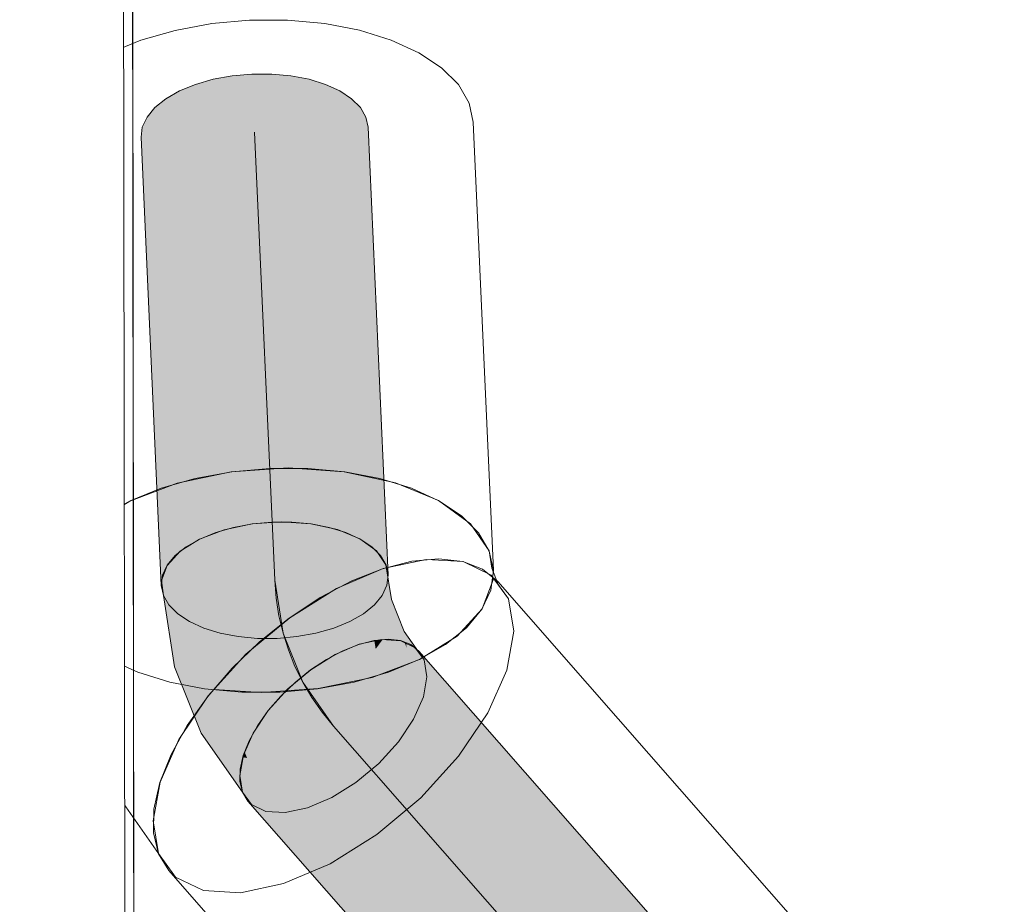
# Model space of a CAD drawing. Header units: millimetres. Extents: x -70269 to 35056, y -51814 to 48966.
# Tile 155 of 220: x -31958 to -31491, y 28894 to 29315. Entities that reach past the tile are written whole.
import ezdxf

# ---------------------------------------------------------------- set-up
doc = ezdxf.new("R2010")
doc.units = ezdxf.units.MM
doc.set_wipeout_variables(frame=1)
doc.linetypes.add('Wipeout_Contour', pattern=[1000, 0, -1000])
doc.layers.add('420-K Ściany', color=7, linetype='Continuous')
doc.layers.add('510-I Elektryczne', color=7, linetype='Continuous')
for name, color, linetype, lineweight, true_color in [('420-K Ściany_Nr_pióra__95', 7, 'Continuous', 20, 0x7c7c7c), ('460 - Stropy_Nr_pióra__95', 7, 'Continuous', 13, 0x7c7c7c), ('510-I Elektryczne_Nr_pióra__172', 7, 'Continuous', 20, 0x663200), ('Nowe_460 - Stropy_Nr_pióra__95', 7, 'Continuous', 13, 0x7c7c7c)]:
    doc.layers.add(name, color=color, linetype=linetype, lineweight=lineweight, true_color=true_color)
doc.layers.add('510-I Elektryczne_Nr_pióra__19', color=255, linetype='Continuous', lineweight=30)
doc.layers.add('XREF', color=8, linetype='Continuous', lineweight=9)

# ---------------------------------------------------------------- blocks, each defined once
blk = doc.blocks.new('parter 2025.10.15')
at = {"layer": '510-I Elektryczne', "linetype": 'Continuous', "lineweight": 5}
for points in [[(660.319, 2384.559), (659.417, 2384.394), (660.372, 2363.112), (661.275, 2363.277)], [(660.319, 2384.559), (659.417, 2384.394), (660.372, 2363.112), (661.275, 2363.277)], [(661.254, 2384.643), (660.319, 2384.559), (661.275, 2363.277), (662.21, 2363.361)], [(661.254, 2384.643), (660.319, 2384.559), (661.275, 2363.277), (662.21, 2363.361)], [(662.193, 2384.643), (661.254, 2384.643), (662.21, 2363.361), (663.148, 2363.362)], [(662.193, 2384.643), (661.254, 2384.643), (662.21, 2363.361), (663.148, 2363.362)], [(663.107, 2384.56), (662.193, 2384.643), (663.148, 2363.362), (664.062, 2363.278)], [(663.107, 2384.56), (662.193, 2384.643), (663.148, 2363.362), (664.062, 2363.278)], [(663.968, 2384.395), (663.107, 2384.56), (664.062, 2363.278), (664.923, 2363.113)], [(663.968, 2384.395), (663.107, 2384.56), (664.062, 2363.278), (664.923, 2363.113)], [(658.573, 2384.152), (657.816, 2383.842), (658.771, 2362.56), (659.529, 2362.871)], [(658.573, 2384.152), (657.816, 2383.842), (658.771, 2362.56), (659.529, 2362.871)], [(659.417, 2384.394), (658.573, 2384.152), (659.529, 2362.871), (660.372, 2363.112)], [(659.417, 2384.394), (658.573, 2384.152), (659.529, 2362.871), (660.372, 2363.112)], [(664.751, 2384.153), (663.968, 2384.395), (664.923, 2363.113), (665.706, 2362.872)], [(664.751, 2384.153), (663.968, 2384.395), (664.923, 2363.113), (665.706, 2362.872)], [(665.431, 2383.843), (664.751, 2384.153), (665.706, 2362.872), (666.386, 2362.561)], [(665.431, 2383.843), (664.751, 2384.153), (665.706, 2362.872), (666.386, 2362.561)], [(657.816, 2383.842), (657.166, 2383.472), (658.121, 2362.19), (658.771, 2362.56)], [(657.816, 2383.842), (657.166, 2383.472), (658.121, 2362.19), (658.771, 2362.56)], [(665.988, 2383.473), (665.431, 2383.843), (666.386, 2362.561), (666.943, 2362.192)], [(665.988, 2383.473), (665.431, 2383.843), (666.386, 2362.561), (666.943, 2362.192)], [(656.644, 2383.054), (656.266, 2382.6), (657.222, 2361.318), (657.6, 2361.772)], [(656.644, 2383.054), (656.266, 2382.6), (657.222, 2361.318), (657.6, 2361.772)], [(657.166, 2383.472), (656.644, 2383.054), (657.6, 2361.772), (658.121, 2362.19)], [(657.166, 2383.472), (656.644, 2383.054), (657.6, 2361.772), (658.121, 2362.19)], [(666.405, 2383.055), (665.988, 2383.473), (666.943, 2362.192), (667.36, 2361.774)], [(666.405, 2383.055), (665.988, 2383.473), (666.943, 2362.192), (667.36, 2361.774)], [(666.669, 2382.602), (666.405, 2383.055), (667.36, 2361.774), (667.625, 2361.32)], [(666.669, 2382.602), (666.405, 2383.055), (667.36, 2361.774), (667.625, 2361.32)], [(656.266, 2382.6), (656.044, 2382.125), (656.999, 2360.843), (657.222, 2361.318)], [(656.266, 2382.6), (656.044, 2382.125), (656.999, 2360.843), (657.222, 2361.318)], [(666.773, 2382.126), (666.669, 2382.602), (667.625, 2361.32), (667.728, 2360.845)], [(666.773, 2382.126), (666.669, 2382.602), (667.625, 2361.32), (667.728, 2360.845)], [(656.044, 2382.125), (655.983, 2381.642), (656.939, 2360.36), (656.999, 2360.843)], [(656.044, 2382.125), (655.983, 2381.642), (656.939, 2360.36), (656.999, 2360.843)], [(662.663, 2363.372), (661.258, 2363.275), (661.653, 2360.769), (663.022, 2361.092)], [(662.663, 2363.372), (661.258, 2363.275), (661.653, 2360.769), (663.022, 2361.092)], [(664.046, 2363.28), (662.663, 2363.372), (663.022, 2361.092), (664.372, 2361.21)], [(664.046, 2363.28), (662.663, 2363.372), (663.022, 2361.092), (664.372, 2361.21)], [(659.926, 2362.996), (658.758, 2362.554), (659.221, 2359.611), (660.356, 2360.264)], [(659.926, 2362.996), (658.758, 2362.554), (659.221, 2359.611), (660.356, 2360.264)], [(659.529, 2362.871), (659.743, 2358.092), (660.605, 2357.927), (660.372, 2363.112)], [(659.529, 2362.871), (659.743, 2358.092), (660.605, 2357.927), (660.372, 2363.112)], [(661.258, 2363.275), (659.926, 2362.996), (660.356, 2360.264), (661.653, 2360.769)], [(661.258, 2363.275), (659.926, 2362.996), (660.356, 2360.264), (661.653, 2360.769)], [(660.372, 2363.112), (660.605, 2357.927), (661.519, 2357.843), (661.275, 2363.277)], [(660.372, 2363.112), (660.605, 2357.927), (661.519, 2357.843), (661.275, 2363.277)], [(661.275, 2363.277), (661.519, 2357.843), (662.457, 2357.844), (662.21, 2363.361)], [(661.275, 2363.277), (661.519, 2357.843), (662.457, 2357.844), (662.21, 2363.361)], [(662.21, 2363.361), (662.457, 2357.844), (663.392, 2357.928), (663.148, 2363.362)], [(662.21, 2363.361), (662.457, 2357.844), (663.392, 2357.928), (663.148, 2363.362)], [(663.148, 2363.362), (663.392, 2357.928), (664.295, 2358.093), (664.062, 2363.278)], [(663.148, 2363.362), (663.392, 2357.928), (664.295, 2358.093), (664.062, 2363.278)], [(665.312, 2363.006), (664.046, 2363.28), (664.372, 2361.21), (665.609, 2361.117)], [(665.312, 2363.006), (664.046, 2363.28), (664.372, 2361.21), (665.609, 2361.117)], [(664.062, 2363.278), (664.295, 2358.093), (665.138, 2358.334), (664.923, 2363.113)], [(664.062, 2363.278), (664.295, 2358.093), (665.138, 2358.334), (664.923, 2363.113)], [(664.923, 2363.113), (665.138, 2358.334), (665.896, 2358.645), (665.706, 2362.872)], [(664.923, 2363.113), (665.138, 2358.334), (665.896, 2358.645), (665.706, 2362.872)], [(666.375, 2362.568), (665.312, 2363.006), (665.609, 2361.117), (666.651, 2360.817)], [(666.375, 2362.568), (665.312, 2363.006), (665.609, 2361.117), (666.651, 2360.817)], [(658.758, 2362.554), (657.834, 2361.979), (658.326, 2358.855), (659.221, 2359.611)], [(658.758, 2362.554), (657.834, 2361.979), (658.326, 2358.855), (659.221, 2359.611)], [(658.121, 2362.19), (658.281, 2358.644), (658.961, 2358.333), (658.771, 2362.56)], [(658.121, 2362.19), (658.281, 2358.644), (658.961, 2358.333), (658.771, 2362.56)], [(658.771, 2362.56), (658.961, 2358.333), (659.743, 2358.092), (659.529, 2362.871)], [(658.771, 2362.56), (658.961, 2358.333), (659.743, 2358.092), (659.529, 2362.871)], [(665.706, 2362.872), (665.896, 2358.645), (666.546, 2359.015), (666.386, 2362.561)], [(665.706, 2362.872), (665.896, 2358.645), (666.546, 2359.015), (666.386, 2362.561)], [(666.375, 2362.568), (666.651, 2360.817), (667.424, 2360.332), (667.163, 2361.995)], [(666.375, 2362.568), (666.651, 2360.817), (667.424, 2360.332), (667.163, 2361.995)], [(666.386, 2362.561), (666.546, 2359.015), (667.067, 2359.433), (666.943, 2362.192)], [(666.386, 2362.561), (666.546, 2359.015), (667.067, 2359.433), (666.943, 2362.192)], [(657.216, 2361.31), (657.73, 2358.047), (658.326, 2358.855), (657.834, 2361.979)], [(657.216, 2361.31), (657.73, 2358.047), (658.326, 2358.855), (657.834, 2361.979)], [(657.6, 2361.772), (657.724, 2359.013), (658.281, 2358.644), (658.121, 2362.19)], [(657.6, 2361.772), (657.724, 2359.013), (658.281, 2358.644), (658.121, 2362.19)], [(666.943, 2362.192), (667.067, 2359.433), (667.445, 2359.886), (667.36, 2361.774)], [(666.943, 2362.192), (667.067, 2359.433), (667.445, 2359.886), (667.36, 2361.774)], [(667.621, 2361.328), (667.163, 2361.995), (667.424, 2360.332), (667.878, 2359.695)], [(667.621, 2361.328), (667.163, 2361.995), (667.424, 2360.332), (667.878, 2359.695)], [(657.222, 2361.318), (657.307, 2359.431), (657.724, 2359.013), (657.6, 2361.772)], [(657.222, 2361.318), (657.307, 2359.431), (657.724, 2359.013), (657.6, 2361.772)], [(667.36, 2361.774), (667.445, 2359.886), (667.668, 2360.362), (667.625, 2361.32)], [(667.36, 2361.774), (667.445, 2359.886), (667.668, 2360.362), (667.625, 2361.32)], [(657.216, 2361.31), (656.948, 2360.593), (657.475, 2357.243), (657.73, 2358.047)], [(657.216, 2361.31), (656.948, 2360.593), (657.475, 2357.243), (657.73, 2358.047)], [(656.999, 2360.843), (657.042, 2359.885), (657.307, 2359.431), (657.222, 2361.318)], [(656.999, 2360.843), (657.042, 2359.885), (657.307, 2359.431), (657.222, 2361.318)], [(663.022, 2361.092), (661.653, 2360.769), (662.593, 2358.432), (663.878, 2358.965)], [(663.022, 2361.092), (661.653, 2360.769), (662.593, 2358.432), (663.878, 2358.965)], [(664.372, 2361.21), (663.022, 2361.092), (663.878, 2358.965), (665.148, 2359.28)], [(664.372, 2361.21), (663.022, 2361.092), (663.878, 2358.965), (665.148, 2359.28)], [(665.609, 2361.117), (664.372, 2361.21), (665.148, 2359.28), (666.318, 2359.355)], [(665.609, 2361.117), (664.372, 2361.21), (665.148, 2359.28), (666.318, 2359.355)], [(666.651, 2360.817), (665.609, 2361.117), (666.318, 2359.355), (667.307, 2359.185)], [(666.651, 2360.817), (665.609, 2361.117), (666.318, 2359.355), (667.307, 2359.185)], [(667.625, 2361.32), (667.668, 2360.362), (667.728, 2360.845)], [(667.625, 2361.32), (667.668, 2360.362), (667.728, 2360.845)], [(656.999, 2360.843), (656.939, 2360.36), (657.042, 2359.885)], [(656.999, 2360.843), (656.939, 2360.36), (657.042, 2359.885)], [(656.948, 2360.593), (657.046, 2359.877), (657.578, 2356.497), (657.475, 2357.243)], [(656.948, 2360.593), (657.046, 2359.877), (657.578, 2356.497), (657.475, 2357.243)], [(661.653, 2360.769), (660.356, 2360.264), (661.381, 2357.716), (662.593, 2358.432)], [(661.653, 2360.769), (660.356, 2360.264), (661.381, 2357.716), (662.593, 2358.432)], [(667.424, 2360.332), (666.651, 2360.817), (667.307, 2359.185), (668.048, 2358.782)], [(667.424, 2360.332), (666.651, 2360.817), (667.307, 2359.185), (668.048, 2358.782)], [(660.356, 2360.264), (659.221, 2359.611), (660.326, 2356.867), (661.381, 2357.716)], [(660.356, 2360.264), (659.221, 2359.611), (660.326, 2356.867), (661.381, 2357.716)], [(667.878, 2359.695), (667.424, 2360.332), (668.048, 2358.782), (668.491, 2358.172)], [(667.878, 2359.695), (667.424, 2360.332), (668.048, 2358.782), (668.491, 2358.172)], [(659.221, 2359.611), (658.326, 2358.855), (659.498, 2355.942), (660.326, 2356.867)], [(659.221, 2359.611), (658.326, 2358.855), (659.498, 2355.942), (660.326, 2356.867)], [(665.148, 2359.28), (663.878, 2358.965), (665.198, 2357.072), (666.347, 2357.562)], [(665.148, 2359.28), (663.878, 2358.965), (665.198, 2357.072), (666.347, 2357.562)], [(666.318, 2359.355), (665.148, 2359.28), (666.347, 2357.562), (667.412, 2357.787)], [(666.318, 2359.355), (665.148, 2359.28), (666.347, 2357.562), (667.412, 2357.787)], [(667.307, 2359.185), (666.318, 2359.355), (667.412, 2357.787), (668.321, 2357.732)], [(667.307, 2359.185), (666.318, 2359.355), (667.412, 2357.787), (668.321, 2357.732)], [(668.048, 2358.782), (667.307, 2359.185), (668.321, 2357.732), (669.011, 2357.401)], [(668.048, 2358.782), (667.307, 2359.185), (668.321, 2357.732), (669.011, 2357.401)], [(658.326, 2358.855), (657.73, 2358.047), (658.954, 2355.005), (659.498, 2355.942)], [(658.326, 2358.855), (657.73, 2358.047), (658.954, 2355.005), (659.498, 2355.942)], [(663.878, 2358.965), (662.593, 2358.432), (664.044, 2356.35), (665.198, 2357.072)], [(663.878, 2358.965), (662.593, 2358.432), (664.044, 2356.35), (665.198, 2357.072)], [(668.491, 2358.172), (668.048, 2358.782), (669.011, 2357.401), (669.437, 2356.816)], [(668.491, 2358.172), (668.048, 2358.782), (669.011, 2357.401), (669.437, 2356.816)], [(662.593, 2358.432), (661.381, 2357.716), (662.964, 2355.447), (664.044, 2356.35)], [(662.593, 2358.432), (661.381, 2357.716), (662.964, 2355.447), (664.044, 2356.35)], [(657.73, 2358.047), (657.475, 2357.243), (658.731, 2354.12), (658.954, 2355.005)], [(657.73, 2358.047), (657.475, 2357.243), (658.731, 2354.12), (658.954, 2355.005)], [(667.724, 2357.8), (667.058, 2357.74), (687.54, 2334.396), (688.206, 2334.456)], [(667.724, 2357.8), (667.058, 2357.74), (687.54, 2334.396), (688.206, 2334.456)], [(667.412, 2357.787), (667.071, 2357.715), (667.13, 2357.337), (667.46, 2357.784)], [(667.412, 2357.787), (667.071, 2357.715), (667.13, 2357.337), (667.46, 2357.784)], [(667.13, 2357.337), (667.839, 2355.576), (668.382, 2356.513), (667.881, 2357.759), (667.46, 2357.784)], [(667.13, 2357.337), (667.839, 2355.576), (668.382, 2356.513), (667.881, 2357.759), (667.46, 2357.784)], [(668.311, 2357.734), (667.724, 2357.8), (688.206, 2334.456), (688.793, 2334.39)], [(668.311, 2357.734), (667.724, 2357.8), (688.206, 2334.456), (688.793, 2334.39)], [(668.321, 2357.732), (667.881, 2357.759), (668.382, 2356.513), (668.605, 2357.398), (668.507, 2357.643)], [(668.321, 2357.732), (667.881, 2357.759), (668.382, 2356.513), (668.605, 2357.398), (668.507, 2357.643)], [(661.381, 2357.716), (660.326, 2356.867), (662.03, 2354.423), (662.964, 2355.447)], [(661.381, 2357.716), (660.326, 2356.867), (662.03, 2354.423), (662.964, 2355.447)], [(665.198, 2357.072), (664.945, 2356.913), (665.1, 2355.928), (666.234, 2356.581), (666.097, 2357.455)], [(665.198, 2357.072), (664.945, 2356.913), (665.1, 2355.928), (666.234, 2356.581), (666.097, 2357.455)], [(666.333, 2357.557), (665.572, 2357.256), (686.053, 2333.912), (686.815, 2334.213)], [(666.333, 2357.557), (665.572, 2357.256), (686.053, 2333.912), (686.815, 2334.213)], [(666.097, 2357.455), (666.234, 2356.581), (667.13, 2357.337), (667.071, 2357.715), (666.347, 2357.562)], [(666.097, 2357.455), (666.234, 2356.581), (667.13, 2357.337), (667.071, 2357.715), (666.347, 2357.562)], [(666.234, 2356.581), (667.011, 2354.651), (667.839, 2355.576), (667.13, 2357.337)], [(666.234, 2356.581), (667.011, 2354.651), (667.839, 2355.576), (667.13, 2357.337)], [(667.058, 2357.74), (666.333, 2357.557), (686.815, 2334.213), (687.54, 2334.396)], [(667.058, 2357.74), (666.333, 2357.557), (686.815, 2334.213), (687.54, 2334.396)], [(668.801, 2357.546), (668.311, 2357.734), (688.793, 2334.39), (689.282, 2334.201)], [(668.801, 2357.546), (668.311, 2357.734), (688.793, 2334.39), (689.282, 2334.201)], [(668.605, 2357.398), (668.382, 2356.513), (669.396, 2355.059), (669.568, 2356.018)], [(668.605, 2357.398), (668.382, 2356.513), (669.396, 2355.059), (669.568, 2356.018)], [(668.507, 2357.643), (668.605, 2357.398), (668.574, 2357.611)], [(668.507, 2357.643), (668.605, 2357.398), (668.574, 2357.611)], [(669.011, 2357.401), (668.574, 2357.611), (668.605, 2357.398), (669.568, 2356.018), (669.437, 2356.816)], [(669.011, 2357.401), (668.574, 2357.611), (668.605, 2357.398), (669.568, 2356.018), (669.437, 2356.816)], [(669.179, 2357.239), (668.801, 2357.546), (689.282, 2334.201), (689.66, 2333.895)], [(669.179, 2357.239), (668.801, 2357.546), (689.282, 2334.201), (689.66, 2333.895)], [(658.731, 2354.12), (657.475, 2357.243), (657.578, 2356.497), (658.845, 2353.346)], [(658.731, 2354.12), (657.475, 2357.243), (657.578, 2356.497), (658.845, 2353.346)], [(660.326, 2356.867), (659.498, 2355.942), (661.307, 2353.348), (662.03, 2354.423)], [(660.326, 2356.867), (659.498, 2355.942), (661.307, 2353.348), (662.03, 2354.423)], [(663.702, 2356.065), (663.803, 2355.423), (665.1, 2355.928), (664.945, 2356.913), (664.044, 2356.35)], [(663.702, 2356.065), (663.803, 2355.423), (665.1, 2355.928), (664.945, 2356.913), (664.044, 2356.35)], [(664.796, 2356.847), (664.031, 2356.341), (684.512, 2332.996), (685.278, 2333.502)], [(664.796, 2356.847), (664.031, 2356.341), (684.512, 2332.996), (685.278, 2333.502)], [(665.572, 2357.256), (664.796, 2356.847), (685.278, 2333.502), (686.053, 2333.912)], [(665.572, 2357.256), (664.796, 2356.847), (685.278, 2333.502), (686.053, 2333.912)], [(665.1, 2355.928), (665.955, 2353.802), (667.011, 2354.651), (666.234, 2356.581)], [(665.1, 2355.928), (665.955, 2353.802), (667.011, 2354.651), (666.234, 2356.581)], [(667.839, 2355.576), (668.933, 2354.007), (669.396, 2355.059), (668.382, 2356.513)], [(667.839, 2355.576), (668.933, 2354.007), (669.396, 2355.059), (668.382, 2356.513)], [(659.498, 2355.942), (658.954, 2355.005), (660.843, 2352.296), (661.307, 2353.348)], [(659.498, 2355.942), (658.954, 2355.005), (660.843, 2352.296), (661.307, 2353.348)], [(662.964, 2355.447), (662.706, 2355.165), (663.803, 2355.423), (663.702, 2356.065)], [(662.964, 2355.447), (662.706, 2355.165), (663.803, 2355.423), (663.702, 2356.065)], [(664.031, 2356.341), (663.298, 2355.754), (683.78, 2332.41), (684.512, 2332.996)], [(664.031, 2356.341), (663.298, 2355.754), (683.78, 2332.41), (684.512, 2332.996)], [(663.803, 2355.423), (664.743, 2353.086), (665.955, 2353.802), (665.1, 2355.928)], [(663.803, 2355.423), (664.743, 2353.086), (665.955, 2353.802), (665.1, 2355.928)], [(662.706, 2355.165), (662.499, 2354.938), (663.459, 2352.553), (664.743, 2353.086), (663.803, 2355.423)], [(662.706, 2355.165), (662.499, 2354.938), (663.459, 2352.553), (664.743, 2353.086), (663.803, 2355.423)], [(663.298, 2355.754), (662.621, 2355.104), (683.103, 2331.76), (683.78, 2332.41)], [(663.298, 2355.754), (662.621, 2355.104), (683.103, 2331.76), (683.78, 2332.41)], [(667.011, 2354.651), (668.209, 2352.932), (668.933, 2354.007), (667.839, 2355.576)], [(667.011, 2354.651), (668.209, 2352.932), (668.933, 2354.007), (667.839, 2355.576)], [(658.954, 2355.005), (658.731, 2354.12), (660.671, 2351.338), (660.843, 2352.296)], [(658.954, 2355.005), (658.731, 2354.12), (660.671, 2351.338), (660.843, 2352.296)], [(662.621, 2355.104), (662.02, 2354.41), (682.501, 2331.066), (683.103, 2331.76)], [(662.621, 2355.104), (662.02, 2354.41), (682.501, 2331.066), (683.103, 2331.76)], [(661.579, 2353.753), (662.188, 2352.238), (663.459, 2352.553), (662.499, 2354.938), (662.03, 2354.423)], [(661.579, 2353.753), (662.188, 2352.238), (663.459, 2352.553), (662.499, 2354.938), (662.03, 2354.423)], [(665.955, 2353.802), (667.276, 2351.908), (668.209, 2352.932), (667.011, 2354.651)], [(665.955, 2353.802), (667.276, 2351.908), (668.209, 2352.932), (667.011, 2354.651)], [(658.731, 2354.12), (658.845, 2353.346), (660.802, 2350.539), (660.671, 2351.338)], [(658.731, 2354.12), (658.845, 2353.346), (660.802, 2350.539), (660.671, 2351.338)], [(662.02, 2354.41), (661.513, 2353.695), (681.994, 2330.351), (682.501, 2331.066)], [(661.307, 2353.348), (660.907, 2352.44), (661.018, 2352.163), (662.188, 2352.238), (661.579, 2353.753)], [(661.307, 2353.348), (660.907, 2352.44), (661.018, 2352.163), (662.188, 2352.238), (661.579, 2353.753)], [(661.513, 2353.695), (661.115, 2352.979), (681.597, 2329.635), (681.994, 2330.351)], [(661.513, 2353.695), (661.115, 2352.979), (681.597, 2329.635), (681.994, 2330.351)], [(664.743, 2353.086), (666.195, 2351.005), (667.276, 2351.908), (665.955, 2353.802)], [(664.743, 2353.086), (666.195, 2351.005), (667.276, 2351.908), (665.955, 2353.802)], [(663.459, 2352.553), (665.041, 2350.284), (666.195, 2351.005), (664.743, 2353.086)], [(663.459, 2352.553), (665.041, 2350.284), (666.195, 2351.005), (664.743, 2353.086)], [(661.115, 2352.979), (660.839, 2352.284), (681.321, 2328.94), (681.597, 2329.635)], [(661.115, 2352.979), (660.839, 2352.284), (681.321, 2328.94), (681.597, 2329.635)], [(660.682, 2351.397), (661.918, 2349.623), (662.827, 2349.569), (661.018, 2352.163), (660.825, 2352.196)], [(660.682, 2351.397), (661.918, 2349.623), (662.827, 2349.569), (661.018, 2352.163), (660.825, 2352.196)], [(660.839, 2352.284), (660.694, 2351.631), (681.175, 2328.287), (681.321, 2328.94)], [(660.839, 2352.284), (660.694, 2351.631), (681.175, 2328.287), (681.321, 2328.94)], [(660.843, 2352.296), (660.825, 2352.196), (661.018, 2352.163), (660.907, 2352.44)], [(660.843, 2352.296), (660.825, 2352.196), (661.018, 2352.163), (660.907, 2352.44)], [(662.188, 2352.238), (661.018, 2352.163), (662.827, 2349.569), (663.892, 2349.794)], [(662.188, 2352.238), (661.018, 2352.163), (662.827, 2349.569), (663.892, 2349.794)], [(662.188, 2352.238), (663.892, 2349.794), (665.041, 2350.284), (663.459, 2352.553)], [(662.188, 2352.238), (663.892, 2349.794), (665.041, 2350.284), (663.459, 2352.553)], [(660.682, 2351.397), (660.671, 2351.338), (660.797, 2350.572), (661.228, 2349.955), (661.918, 2349.623)], [(660.682, 2351.397), (660.671, 2351.338), (660.797, 2350.572), (661.228, 2349.955), (661.918, 2349.623)], [(660.694, 2351.631), (660.682, 2351.041), (681.164, 2327.697), (681.175, 2328.287)], [(660.694, 2351.631), (660.682, 2351.041), (681.164, 2327.697), (681.175, 2328.287)], [(660.682, 2351.041), (660.806, 2350.531), (681.288, 2327.187), (681.164, 2327.697)], [(660.682, 2351.041), (660.806, 2350.531), (681.288, 2327.187), (681.164, 2327.697)], [(660.797, 2350.572), (660.802, 2350.539), (661.228, 2349.955)], [(660.797, 2350.572), (660.802, 2350.539), (661.228, 2349.955)], [(660.806, 2350.531), (661.06, 2350.116), (681.542, 2326.772), (681.288, 2327.187)], [(660.806, 2350.531), (661.06, 2350.116), (681.542, 2326.772), (681.288, 2327.187)]]:
    blk.add_hatch(color=8, dxfattribs=at).paths.add_polyline_path(points)
at = {"layer": '510-I Elektryczne_Nr_pióra__172', "color": 8, "linetype": 'Continuous', "lineweight": 5}
for p, q in [((659.339, 2387.036), (657.6, 2386.718)), ((659.339, 2387.036), (657.6, 2386.718)), ((661.139, 2387.198), (659.339, 2387.036)), ((661.139, 2387.198), (659.339, 2387.036)), ((662.947, 2387.198), (661.139, 2387.198)), ((662.947, 2387.198), (661.139, 2387.198)), ((664.707, 2387.037), (662.947, 2387.198)), ((664.707, 2387.037), (662.947, 2387.198)), ((666.366, 2386.719), (664.707, 2387.037)), ((666.366, 2386.719), (664.707, 2387.037)), ((657.6, 2386.718), (655.977, 2386.253)), ((657.6, 2386.718), (655.977, 2386.253)), ((667.874, 2386.254), (666.366, 2386.719)), ((667.874, 2386.254), (666.366, 2386.719)), ((655.977, 2386.253), (654.517, 2385.655)), ((655.977, 2386.253), (654.517, 2385.655)), ((669.184, 2385.657), (667.874, 2386.254)), ((669.184, 2385.657), (667.874, 2386.254)), ((654.517, 2385.655), (653.266, 2384.942)), ((654.517, 2385.655), (653.266, 2384.942)), ((670.256, 2384.945), (669.184, 2385.657)), ((670.256, 2384.945), (669.184, 2385.657)), ((653.266, 2384.942), (652.261, 2384.137)), ((653.266, 2384.942), (652.261, 2384.137)), ((671.059, 2384.14), (670.256, 2384.945)), ((671.059, 2384.14), (670.256, 2384.945)), ((660.319, 2384.559), (659.417, 2384.394)), ((660.319, 2384.559), (659.417, 2384.394)), ((661.254, 2384.643), (660.319, 2384.559)), ((661.254, 2384.643), (660.319, 2384.559)), ((662.193, 2384.643), (661.254, 2384.643)), ((662.193, 2384.643), (661.254, 2384.643)), ((663.107, 2384.56), (662.193, 2384.643)), ((663.107, 2384.56), (662.193, 2384.643)), ((663.968, 2384.395), (663.107, 2384.56)), ((663.968, 2384.395), (663.107, 2384.56)), ((652.261, 2384.137), (651.533, 2383.263)), ((652.261, 2384.137), (651.533, 2383.263)), ((658.573, 2384.152), (657.816, 2383.842)), ((658.573, 2384.152), (657.816, 2383.842)), ((659.417, 2384.394), (658.573, 2384.152)), ((659.417, 2384.394), (658.573, 2384.152)), ((664.751, 2384.153), (663.968, 2384.395)), ((664.751, 2384.153), (663.968, 2384.395)), ((665.431, 2383.843), (664.751, 2384.153)), ((665.431, 2383.843), (664.751, 2384.153)), ((671.568, 2383.266), (671.059, 2384.14)), ((671.568, 2383.266), (671.059, 2384.14)), ((657.816, 2383.842), (657.166, 2383.472)), ((657.816, 2383.842), (657.166, 2383.472)), ((665.988, 2383.473), (665.431, 2383.843)), ((665.988, 2383.473), (665.431, 2383.843)), ((651.533, 2383.263), (651.105, 2382.347)), ((651.533, 2383.263), (651.105, 2382.347)), ((656.644, 2383.054), (656.266, 2382.6)), ((656.644, 2383.054), (656.266, 2382.6)), ((657.166, 2383.472), (656.644, 2383.054)), ((657.166, 2383.472), (656.644, 2383.054)), ((666.405, 2383.055), (665.988, 2383.473)), ((666.405, 2383.055), (665.988, 2383.473)), ((666.669, 2382.602), (666.405, 2383.055)), ((666.669, 2382.602), (666.405, 2383.055)), ((671.768, 2382.351), (671.568, 2383.266)), ((671.768, 2382.351), (671.568, 2383.266)), ((656.266, 2382.6), (656.044, 2382.125)), ((656.266, 2382.6), (656.044, 2382.125)), ((666.773, 2382.126), (666.669, 2382.602)), ((666.773, 2382.126), (666.669, 2382.602)), ((651.105, 2382.347), (650.988, 2381.418)), ((651.105, 2382.347), (650.988, 2381.418)), ((656.044, 2382.125), (655.983, 2381.642)), ((656.044, 2382.125), (655.983, 2381.642)), ((666.773, 2382.126), (667.728, 2360.845)), ((666.773, 2382.126), (667.728, 2360.845)), ((671.768, 2382.351), (672.723, 2361.069)), ((671.768, 2382.351), (672.723, 2361.069)), ((655.983, 2381.642), (656.939, 2360.36)), ((655.983, 2381.642), (656.939, 2360.36)), ((650.988, 2381.418), (651.944, 2360.136)), ((650.988, 2381.418), (651.944, 2360.136)), ((660.262, 2365.75), (657.697, 2365.213)), ((660.262, 2365.75), (657.697, 2365.213)), ((660.294, 2365.754), (658.556, 2365.436)), ((660.294, 2365.754), (658.556, 2365.436)), ((662.969, 2365.936), (660.262, 2365.75)), ((662.969, 2365.936), (660.262, 2365.75)), ((662.095, 2365.916), (660.294, 2365.754)), ((662.095, 2365.916), (660.294, 2365.754)), ((663.903, 2365.916), (662.095, 2365.916)), ((663.903, 2365.916), (662.095, 2365.916)), ((665.632, 2365.759), (662.969, 2365.936)), ((665.632, 2365.759), (662.969, 2365.936)), ((665.663, 2365.755), (663.903, 2365.916)), ((665.663, 2365.755), (663.903, 2365.916)), ((668.07, 2365.231), (665.632, 2365.759)), ((668.07, 2365.231), (665.632, 2365.759)), ((667.322, 2365.437), (665.663, 2365.755)), ((667.322, 2365.437), (665.663, 2365.755)), ((658.556, 2365.436), (656.932, 2364.971)), ((658.556, 2365.436), (656.932, 2364.971)), ((668.829, 2364.973), (667.322, 2365.437)), ((668.829, 2364.973), (667.322, 2365.437)), ((657.697, 2365.213), (655.448, 2364.361)), ((657.697, 2365.213), (655.448, 2364.361)), ((656.932, 2364.971), (655.472, 2364.373)), ((656.932, 2364.971), (655.472, 2364.373)), ((670.117, 2364.387), (668.07, 2365.231)), ((670.117, 2364.387), (668.07, 2365.231)), ((670.139, 2364.375), (668.829, 2364.973)), ((670.139, 2364.375), (668.829, 2364.973)), ((655.448, 2364.361), (653.668, 2363.254)), ((655.448, 2364.361), (653.668, 2363.254)), ((655.472, 2364.373), (654.221, 2363.661)), ((655.472, 2364.373), (654.221, 2363.661)), ((671.634, 2363.285), (670.117, 2364.387)), ((671.634, 2363.285), (670.117, 2364.387)), ((671.212, 2363.663), (670.139, 2364.375)), ((671.212, 2363.663), (670.139, 2364.375)), ((654.221, 2363.661), (653.217, 2362.855)), ((654.221, 2363.661), (653.217, 2362.855)), ((662.663, 2363.372), (661.258, 2363.275)), ((662.663, 2363.372), (661.258, 2363.275)), ((664.046, 2363.28), (662.663, 2363.372)), ((664.046, 2363.28), (662.663, 2363.372)), ((672.015, 2362.858), (671.212, 2363.663)), ((672.015, 2362.858), (671.212, 2363.663)), ((653.668, 2363.254), (652.479, 2361.965)), ((653.668, 2363.254), (652.479, 2361.965)), ((659.926, 2362.996), (658.758, 2362.554)), ((659.926, 2362.996), (658.758, 2362.554)), ((660.372, 2363.112), (659.529, 2362.871)), ((660.372, 2363.112), (659.529, 2362.871)), ((661.258, 2363.275), (659.926, 2362.996)), ((661.258, 2363.275), (659.926, 2362.996)), ((661.275, 2363.277), (660.372, 2363.112)), ((661.275, 2363.277), (660.372, 2363.112)), ((662.21, 2363.361), (661.275, 2363.277)), ((662.21, 2363.361), (661.275, 2363.277)), ((663.148, 2363.362), (662.21, 2363.361)), ((663.148, 2363.362), (662.21, 2363.361)), ((664.062, 2363.278), (663.148, 2363.362)), ((664.062, 2363.278), (663.148, 2363.362)), ((665.312, 2363.006), (664.046, 2363.28)), ((665.312, 2363.006), (664.046, 2363.28)), ((664.923, 2363.113), (664.062, 2363.278)), ((664.923, 2363.113), (664.062, 2363.278)), ((665.706, 2362.872), (664.923, 2363.113)), ((665.706, 2362.872), (664.923, 2363.113)), ((666.375, 2362.568), (665.312, 2363.006)), ((666.375, 2362.568), (665.312, 2363.006)), ((672.517, 2362.001), (671.634, 2363.285)), ((672.517, 2362.001), (671.634, 2363.285)), ((653.217, 2362.855), (652.489, 2361.981)), ((653.217, 2362.855), (652.489, 2361.981)), ((658.758, 2362.554), (657.834, 2361.979)), ((658.758, 2362.554), (657.834, 2361.979)), ((658.771, 2362.56), (658.121, 2362.19)), ((658.771, 2362.56), (658.121, 2362.19)), ((659.529, 2362.871), (658.771, 2362.56)), ((659.529, 2362.871), (658.771, 2362.56)), ((666.386, 2362.561), (665.706, 2362.872)), ((666.386, 2362.561), (665.706, 2362.872)), ((667.163, 2361.995), (666.375, 2362.568)), ((667.163, 2361.995), (666.375, 2362.568)), ((666.943, 2362.192), (666.386, 2362.561)), ((666.943, 2362.192), (666.386, 2362.561)), ((672.524, 2361.984), (672.015, 2362.858)), ((672.524, 2361.984), (672.015, 2362.858)), ((652.479, 2361.965), (651.961, 2360.584)), ((652.479, 2361.965), (651.961, 2360.584)), ((652.489, 2361.981), (652.06, 2361.066)), ((652.489, 2361.981), (652.06, 2361.066)), ((657.834, 2361.979), (657.216, 2361.31)), ((657.834, 2361.979), (657.216, 2361.31)), ((658.121, 2362.19), (657.6, 2361.772)), ((658.121, 2362.19), (657.6, 2361.772)), ((667.36, 2361.774), (666.943, 2362.192)), ((667.36, 2361.774), (666.943, 2362.192)), ((667.621, 2361.328), (667.163, 2361.995)), ((667.621, 2361.328), (667.163, 2361.995)), ((672.517, 2362.001), (672.647, 2361.176)), ((672.517, 2362.001), (672.647, 2361.176)), ((672.723, 2361.069), (672.524, 2361.984)), ((672.723, 2361.069), (672.524, 2361.984)), ((657.6, 2361.772), (657.222, 2361.318)), ((657.6, 2361.772), (657.222, 2361.318)), ((667.625, 2361.32), (667.36, 2361.774)), ((667.625, 2361.32), (667.36, 2361.774)), ((668.853, 2361.502), (667.457, 2361.149)), ((668.853, 2361.502), (667.457, 2361.149)), ((669.534, 2361.592), (667.483, 2361.158)), ((669.534, 2361.592), (667.483, 2361.158)), ((670.136, 2361.617), (668.853, 2361.502)), ((670.136, 2361.617), (668.853, 2361.502)), ((671.285, 2361.486), (669.534, 2361.592)), ((671.285, 2361.486), (669.534, 2361.592)), ((671.266, 2361.491), (670.136, 2361.617)), ((671.266, 2361.491), (670.136, 2361.617)), ((652.06, 2361.066), (651.944, 2360.136)), ((652.06, 2361.066), (651.944, 2360.136)), ((657.216, 2361.31), (656.948, 2360.593)), ((657.216, 2361.31), (656.948, 2360.593)), ((657.222, 2361.318), (656.999, 2360.843)), ((657.222, 2361.318), (656.999, 2360.843)), ((667.483, 2361.158), (665.271, 2360.214)), ((667.483, 2361.158), (665.271, 2360.214)), ((667.457, 2361.149), (665.99, 2360.57)), ((667.457, 2361.149), (665.99, 2360.57)), ((667.621, 2361.328), (667.878, 2359.695)), ((667.621, 2361.328), (667.878, 2359.695)), ((667.728, 2360.845), (667.625, 2361.32)), ((667.728, 2360.845), (667.625, 2361.32)), ((672.209, 2361.127), (671.266, 2361.491)), ((672.209, 2361.127), (671.266, 2361.491)), ((672.615, 2360.848), (671.285, 2361.486)), ((672.615, 2360.848), (671.285, 2361.486)), ((672.937, 2360.537), (672.209, 2361.127)), ((672.937, 2360.537), (672.209, 2361.127)), ((672.607, 2360.139), (672.723, 2361.069)), ((672.607, 2360.139), (672.723, 2361.069)), ((672.647, 2361.176), (672.956, 2360.407)), ((672.647, 2361.176), (672.956, 2360.407)), ((651.961, 2360.584), (652.15, 2359.204)), ((651.961, 2360.584), (652.15, 2359.204)), ((656.999, 2360.843), (656.939, 2360.36)), ((656.999, 2360.843), (656.939, 2360.36)), ((656.948, 2360.593), (657.046, 2359.877)), ((656.948, 2360.593), (657.046, 2359.877)), ((665.99, 2360.57), (664.497, 2359.781)), ((665.99, 2360.57), (664.497, 2359.781)), ((667.668, 2360.362), (667.728, 2360.845)), ((667.668, 2360.362), (667.728, 2360.845)), ((672.188, 2359.24), (672.706, 2360.621)), ((672.188, 2359.24), (672.706, 2360.621)), ((673.434, 2359.722), (672.615, 2360.848)), ((673.434, 2359.722), (672.615, 2360.848)), ((672.706, 2360.621), (672.689, 2360.746)), ((672.706, 2360.621), (672.689, 2360.746)), ((651.944, 2360.136), (652.143, 2359.22)), ((651.944, 2360.136), (652.143, 2359.22)), ((656.939, 2360.36), (657.042, 2359.885)), ((656.939, 2360.36), (657.042, 2359.885)), ((665.271, 2360.214), (663.049, 2358.825)), ((665.271, 2360.214), (663.049, 2358.825)), ((667.445, 2359.886), (667.668, 2360.362)), ((667.445, 2359.886), (667.668, 2360.362)), ((672.178, 2359.223), (672.607, 2360.139)), ((672.178, 2359.223), (672.607, 2360.139)), ((672.937, 2360.537), (693.419, 2337.193)), ((672.937, 2360.537), (693.419, 2337.193)), ((672.956, 2360.407), (673.434, 2359.722)), ((672.956, 2360.407), (673.434, 2359.722)), ((657.042, 2359.885), (657.307, 2359.431)), ((657.042, 2359.885), (657.307, 2359.431)), ((657.046, 2359.877), (657.578, 2356.497)), ((657.046, 2359.877), (657.578, 2356.497)), ((664.497, 2359.781), (663.023, 2358.806)), ((664.497, 2359.781), (663.023, 2358.806)), ((667.067, 2359.433), (667.445, 2359.886)), ((667.067, 2359.433), (667.445, 2359.886)), ((667.878, 2359.695), (668.491, 2358.172)), ((667.878, 2359.695), (668.491, 2358.172)), ((673.687, 2358.184), (673.434, 2359.722)), ((673.687, 2358.184), (673.434, 2359.722)), ((652.143, 2359.22), (652.652, 2358.347)), ((652.143, 2359.22), (652.652, 2358.347)), ((652.15, 2359.204), (652.809, 2355.016)), ((652.15, 2359.204), (652.809, 2355.016)), ((657.307, 2359.431), (657.724, 2359.013)), ((657.307, 2359.431), (657.724, 2359.013)), ((666.546, 2359.015), (667.067, 2359.433)), ((666.546, 2359.015), (667.067, 2359.433)), ((670.999, 2357.951), (672.188, 2359.24)), ((670.999, 2357.951), (672.188, 2359.24)), ((671.45, 2358.35), (672.178, 2359.223)), ((671.45, 2358.35), (672.178, 2359.223)), ((657.724, 2359.013), (658.281, 2358.644)), ((657.724, 2359.013), (658.281, 2358.644)), ((663.049, 2358.825), (660.967, 2357.085)), ((663.049, 2358.825), (660.967, 2357.085)), ((663.023, 2358.806), (661.612, 2357.676)), ((663.023, 2358.806), (661.612, 2357.676)), ((665.896, 2358.645), (666.546, 2359.015)), ((665.896, 2358.645), (666.546, 2359.015)), ((652.652, 2358.347), (653.455, 2357.542)), ((652.652, 2358.347), (653.455, 2357.542)), ((658.281, 2358.644), (658.961, 2358.333)), ((658.281, 2358.644), (658.961, 2358.333)), ((658.961, 2358.333), (659.743, 2358.092)), ((658.961, 2358.333), (659.743, 2358.092)), ((664.295, 2358.093), (665.138, 2358.334)), ((664.295, 2358.093), (665.138, 2358.334)), ((665.138, 2358.334), (665.896, 2358.645)), ((665.138, 2358.334), (665.896, 2358.645)), ((670.446, 2357.544), (671.45, 2358.35)), ((670.446, 2357.544), (671.45, 2358.35)), ((659.743, 2358.092), (660.605, 2357.927)), ((659.743, 2358.092), (660.605, 2357.927)), ((660.605, 2357.927), (661.519, 2357.843)), ((660.605, 2357.927), (661.519, 2357.843)), ((661.519, 2357.843), (662.457, 2357.844)), ((661.519, 2357.843), (662.457, 2357.844)), ((662.457, 2357.844), (663.392, 2357.928)), ((662.457, 2357.844), (663.392, 2357.928)), ((663.392, 2357.928), (664.295, 2358.093)), ((663.392, 2357.928), (664.295, 2358.093)), ((667.412, 2357.787), (666.347, 2357.562)), ((667.412, 2357.787), (666.347, 2357.562)), ((667.724, 2357.8), (667.058, 2357.74)), ((667.724, 2357.8), (667.058, 2357.74)), ((668.321, 2357.732), (667.412, 2357.787)), ((668.321, 2357.732), (667.412, 2357.787)), ((668.311, 2357.734), (667.724, 2357.8)), ((668.311, 2357.734), (667.724, 2357.8)), ((668.491, 2358.172), (669.437, 2356.816)), ((668.491, 2358.172), (669.437, 2356.816)), ((669.219, 2356.844), (670.999, 2357.951)), ((669.219, 2356.844), (670.999, 2357.951)), ((673.356, 2356.339), (673.687, 2358.184)), ((673.356, 2356.339), (673.687, 2358.184)), ((653.455, 2357.542), (654.528, 2356.83)), ((653.455, 2357.542), (654.528, 2356.83)), ((661.612, 2357.676), (660.307, 2356.424)), ((661.612, 2357.676), (660.307, 2356.424)), ((666.347, 2357.562), (665.198, 2357.072)), ((666.347, 2357.562), (665.198, 2357.072)), ((666.333, 2357.557), (665.572, 2357.256)), ((666.333, 2357.557), (665.572, 2357.256)), ((667.058, 2357.74), (666.333, 2357.557)), ((667.058, 2357.74), (666.333, 2357.557)), ((668.801, 2357.546), (668.311, 2357.734)), ((668.801, 2357.546), (668.311, 2357.734)), ((669.011, 2357.401), (668.321, 2357.732)), ((669.011, 2357.401), (668.321, 2357.732)), ((669.179, 2357.239), (668.801, 2357.546)), ((669.179, 2357.239), (668.801, 2357.546)), ((669.437, 2356.816), (669.011, 2357.401)), ((669.437, 2356.816), (669.011, 2357.401)), ((669.194, 2356.832), (670.446, 2357.544)), ((669.194, 2356.832), (670.446, 2357.544)), ((654.528, 2356.83), (655.838, 2356.232)), ((654.528, 2356.83), (655.838, 2356.232)), ((660.967, 2357.085), (659.169, 2355.113)), ((660.967, 2357.085), (659.169, 2355.113)), ((664.796, 2356.847), (664.031, 2356.341)), ((664.796, 2356.847), (664.031, 2356.341)), ((665.198, 2357.072), (664.044, 2356.35)), ((665.198, 2357.072), (664.044, 2356.35)), ((665.572, 2357.256), (664.796, 2356.847)), ((665.572, 2357.256), (664.796, 2356.847)), ((666.97, 2355.992), (669.219, 2356.844)), ((666.97, 2355.992), (669.219, 2356.844)), ((667.735, 2356.234), (669.194, 2356.832)), ((667.735, 2356.234), (669.194, 2356.832)), ((669.179, 2357.239), (689.66, 2333.895)), ((669.179, 2357.239), (689.66, 2333.895)), ((669.568, 2356.018), (669.437, 2356.816)), ((669.568, 2356.018), (669.437, 2356.816)), ((657.578, 2356.497), (658.845, 2353.346)), ((657.578, 2356.497), (658.845, 2353.346)), ((660.307, 2356.424), (659.149, 2355.089)), ((660.307, 2356.424), (659.149, 2355.089)), ((664.044, 2356.35), (662.964, 2355.447)), ((664.044, 2356.35), (662.964, 2355.447)), ((655.838, 2356.232), (657.345, 2355.768)), ((655.838, 2356.232), (657.345, 2355.768)), ((664.031, 2356.341), (663.298, 2355.754)), ((664.031, 2356.341), (663.298, 2355.754)), ((664.404, 2355.455), (666.97, 2355.992)), ((664.404, 2355.455), (666.97, 2355.992)), ((666.111, 2355.769), (667.735, 2356.234)), ((666.111, 2355.769), (667.735, 2356.234)), ((669.396, 2355.059), (669.568, 2356.018)), ((669.396, 2355.059), (669.568, 2356.018)), ((672.463, 2354.312), (673.356, 2356.339)), ((672.463, 2354.312), (673.356, 2356.339)), ((657.345, 2355.768), (659.004, 2355.45)), ((657.345, 2355.768), (659.004, 2355.45)), ((659.004, 2355.45), (660.764, 2355.289)), ((659.004, 2355.45), (660.764, 2355.289)), ((659.447, 2355.418), (661.698, 2355.269)), ((659.447, 2355.418), (661.698, 2355.269)), ((661.698, 2355.269), (664.404, 2355.455)), ((661.698, 2355.269), (664.404, 2355.455)), ((662.964, 2355.447), (662.03, 2354.423)), ((662.964, 2355.447), (662.03, 2354.423)), ((662.572, 2355.289), (664.373, 2355.451)), ((662.572, 2355.289), (664.373, 2355.451)), ((663.298, 2355.754), (662.621, 2355.104)), ((663.298, 2355.754), (662.621, 2355.104)), ((664.373, 2355.451), (666.111, 2355.769)), ((664.373, 2355.451), (666.111, 2355.769)), ((652.809, 2355.016), (654.38, 2351.111)), ((652.809, 2355.016), (654.38, 2351.111)), ((659.169, 2355.113), (657.776, 2353.043)), ((659.169, 2355.113), (657.776, 2353.043)), ((659.149, 2355.089), (658.173, 2353.711)), ((659.149, 2355.089), (658.173, 2353.711)), ((660.764, 2355.289), (662.572, 2355.289)), ((660.764, 2355.289), (662.572, 2355.289)), ((662.621, 2355.104), (662.02, 2354.41)), ((662.621, 2355.104), (662.02, 2354.41)), ((668.933, 2354.007), (669.396, 2355.059)), ((668.933, 2354.007), (669.396, 2355.059)), ((662.03, 2354.423), (661.307, 2353.348)), ((662.03, 2354.423), (661.307, 2353.348)), ((662.02, 2354.41), (661.513, 2353.695)), ((662.02, 2354.41), (661.513, 2353.695)), ((671.07, 2352.242), (672.463, 2354.312)), ((671.07, 2352.242), (672.463, 2354.312)), ((658.173, 2353.711), (657.407, 2352.332)), ((658.173, 2353.711), (657.407, 2352.332)), ((661.513, 2353.695), (661.115, 2352.979)), ((661.513, 2353.695), (661.115, 2352.979)), ((668.209, 2352.932), (668.933, 2354.007)), ((668.209, 2352.932), (668.933, 2354.007)), ((658.845, 2353.346), (660.802, 2350.539)), ((658.845, 2353.346), (660.802, 2350.539)), ((661.307, 2353.348), (660.843, 2352.296)), ((661.307, 2353.348), (660.843, 2352.296)), ((657.776, 2353.043), (656.884, 2351.017)), ((657.776, 2353.043), (656.884, 2351.017)), ((661.115, 2352.979), (660.839, 2352.284)), ((661.115, 2352.979), (660.839, 2352.284)), ((667.276, 2351.908), (668.209, 2352.932)), ((667.276, 2351.908), (668.209, 2352.932)), ((657.407, 2352.332), (656.876, 2350.993)), ((657.407, 2352.332), (656.876, 2350.993)), ((660.843, 2352.296), (660.671, 2351.338)), ((660.843, 2352.296), (660.671, 2351.338)), ((660.839, 2352.284), (660.694, 2351.631)), ((660.839, 2352.284), (660.694, 2351.631)), ((669.272, 2350.27), (671.07, 2352.242)), ((669.272, 2350.27), (671.07, 2352.242)), ((666.195, 2351.005), (667.276, 2351.908)), ((666.195, 2351.005), (667.276, 2351.908)), ((660.671, 2351.338), (660.802, 2350.539)), ((660.671, 2351.338), (660.802, 2350.539)), ((660.694, 2351.631), (660.682, 2351.041)), ((660.694, 2351.631), (660.682, 2351.041)), ((654.38, 2351.111), (656.805, 2347.633)), ((654.38, 2351.111), (656.805, 2347.633)), ((656.884, 2351.017), (656.552, 2349.172)), ((656.884, 2351.017), (656.552, 2349.172)), ((656.876, 2350.993), (656.595, 2349.737)), ((656.876, 2350.993), (656.595, 2349.737)), ((660.682, 2351.041), (660.806, 2350.531)), ((660.682, 2351.041), (660.806, 2350.531)), ((665.041, 2350.284), (666.195, 2351.005)), ((665.041, 2350.284), (666.195, 2351.005)), ((660.802, 2350.539), (661.228, 2349.955)), ((660.802, 2350.539), (661.228, 2349.955)), ((660.806, 2350.531), (661.06, 2350.116)), ((660.806, 2350.531), (661.06, 2350.116)), ((663.892, 2349.794), (665.041, 2350.284)), ((663.892, 2349.794), (665.041, 2350.284)), ((667.191, 2348.53), (669.272, 2350.27)), ((667.191, 2348.53), (669.272, 2350.27)), ((661.06, 2350.116), (681.542, 2326.772)), ((661.06, 2350.116), (681.542, 2326.772)), ((661.228, 2349.955), (661.918, 2349.623)), ((661.228, 2349.955), (661.918, 2349.623)), ((656.595, 2349.737), (656.574, 2348.6)), ((656.595, 2349.737), (656.574, 2348.6)), ((661.918, 2349.623), (662.827, 2349.569)), ((661.918, 2349.623), (662.827, 2349.569)), ((662.827, 2349.569), (663.892, 2349.794)), ((662.827, 2349.569), (663.892, 2349.794)), ((656.552, 2349.172), (656.805, 2347.633)), ((656.552, 2349.172), (656.805, 2347.633)), ((656.574, 2348.6), (656.812, 2347.617)), ((656.574, 2348.6), (656.812, 2347.617)), ((664.968, 2347.141), (667.191, 2348.53)), ((664.968, 2347.141), (667.191, 2348.53)), ((656.805, 2347.633), (657.624, 2346.507)), ((656.805, 2347.633), (657.624, 2346.507)), ((656.812, 2347.617), (657.302, 2346.819)), ((656.812, 2347.617), (657.302, 2346.819)), ((662.756, 2346.198), (664.968, 2347.141)), ((662.756, 2346.198), (664.968, 2347.141)), ((657.302, 2346.819), (677.784, 2323.475)), ((657.302, 2346.819), (677.784, 2323.475)), ((657.624, 2346.507), (658.955, 2345.869)), ((657.624, 2346.507), (658.955, 2345.869)), ((660.705, 2345.764), (662.756, 2346.198)), ((660.705, 2345.764), (662.756, 2346.198)), ((658.955, 2345.869), (660.705, 2345.764)), ((658.955, 2345.869), (660.705, 2345.764))]:
    blk.add_line(p, q, dxfattribs=at)
at = {"layer": '510-I Elektryczne_Nr_pióra__19', "color": 8, "linetype": 'Continuous', "lineweight": 5}
for p, q in [((661.378, 2381.884), (662.333, 2360.602)), ((661.378, 2381.884), (662.333, 2360.602)), ((662.728, 2358.096), (662.333, 2360.602)), ((662.728, 2358.096), (662.333, 2360.602)), ((663.668, 2355.759), (662.728, 2358.096)), ((663.668, 2355.759), (662.728, 2358.096)), ((665.12, 2353.678), (663.668, 2355.759)), ((665.12, 2353.678), (663.668, 2355.759)), ((665.12, 2353.678), (685.601, 2330.334)), ((665.12, 2353.678), (685.601, 2330.334))]:
    blk.add_line(p, q, dxfattribs=at)
at = {"layer": '510-I Elektryczne_Nr_pióra__19', "color": 8, "linetype": 'Continuous', "lineweight": 5, "flags": 128}
blk.add_lwpolyline([(662.333, 2360.602), (662.403, 2359.754), (662.535, 2358.917), (662.728, 2358.096), (662.982, 2357.294), (663.296, 2356.514), (663.668, 2355.759), (664.097, 2355.033), (664.582, 2354.338), (665.12, 2353.678)], dxfattribs=at)
blk.add_lwpolyline([(662.333, 2360.602), (662.403, 2359.754), (662.535, 2358.917), (662.728, 2358.096), (662.982, 2357.294), (663.296, 2356.514), (663.668, 2355.759), (664.097, 2355.033), (664.582, 2354.338), (665.12, 2353.678)], dxfattribs=at)
at = {"color": 8, "linetype": 'Wipeout_Contour', "lineweight": 5, "ltscale": 20165.322229}
blk.add_wipeout([(621.926, 2570.699), (622.253, 2309.766), (655.253, 2309.766), (655.122, 2413.809), (642.01, 2413.809), (642.01, 2453.809), (655.072, 2453.809), (654.925, 2570.741)], dxfattribs=at).dxf.layer = '420-K Ściany'
at = {"layer": '420-K Ściany_Nr_pióra__95', "color": 8, "linetype": 'Continuous', "lineweight": 5, "flags": 128}
blk.add_lwpolyline([(655.253, 2309.766), (655.122, 2413.809)], dxfattribs=at)
blk.add_lwpolyline([(655.253, 2309.766), (655.122, 2413.809)], dxfattribs=at)
at = {"layer": '460 - Stropy_Nr_pióra__95', "color": 8, "linetype": 'Continuous', "lineweight": 5, "flags": 128}
blk.add_lwpolyline([(6.752, 7.866), (658.572, 7.047), (655.727, 2276.766), (655.137, 2747.249), (654.747, 3058.701), (10.584, 3058.701)], close=True, dxfattribs=at)
at = {"layer": 'Nowe_460 - Stropy_Nr_pióra__95', "color": 8, "linetype": 'Continuous', "lineweight": 5, "flags": 128}
blk.add_lwpolyline([(1099.745, 2747.249), (655.137, 2747.249), (655.727, 2276.766), (1099.745, 2276.766)], close=True, dxfattribs=at)

msp = doc.modelspace()

# ---------------------------------------------------------------- block references
at = {"layer": 'XREF', "xscale": 10, "yscale": 10, "zscale": 10}
msp.add_blockref('parter 2025.10.15', (-38460.61, 5442.28), dxfattribs=at)

doc.saveas('drawing.dxf')
